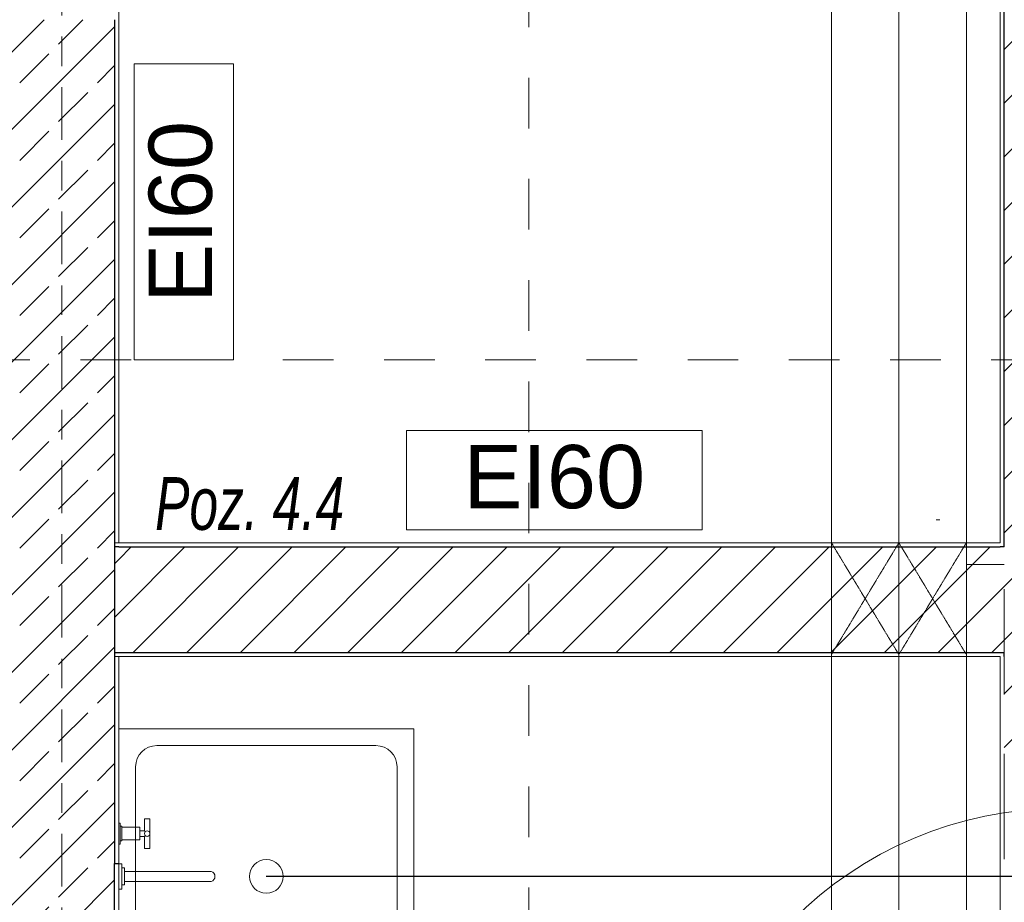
# Model space of a CAD drawing. Header units: millimetres. Extents: x -52968 to 399385, y -141133 to 110561.
# Tile 141 of 146: x 77905 to 80240, y -104300 to -102208. Entities that reach past the tile are written whole.
import ezdxf

# ---------------------------------------------------------------- set-up
doc = ezdxf.new("R2010")
doc.units = ezdxf.units.MM
for name, pattern in [('SIM-Wegliniec-21.07.2025-Parter$0$DASHED', [0.75, 0.5, -0.25]), ('SIM-Wegliniec-21.07.2025-Parter$0$Przerywana', [240, 120, -120]), ('SIM-Wegliniec-21.07.2025-Parter$0$Przerywana długa', [390, 250, -140]), ('SIM-Wegliniec-21.07.2025-Parter$0$Przerywana podwójnie', [295, 125, -50, 70, -50])]:
    doc.linetypes.add(name, pattern=pattern)
doc.layers.add('_xref', color=250, linetype='Continuous')
for name, color, linetype, lineweight in [('RR_ks_podposadzkowa', 32, 'Kanalizacja', 30), ('SIM-Wegliniec-21.07.2025-Parter$0$A-Przekroje-PB_Nr_pióra__5', 250, 'Continuous', 0), ('SIM-Wegliniec-21.07.2025-Parter$0$A-Przekroje_Nr_pióra__5', 250, 'Continuous', 0), ('SIM-Wegliniec-21.07.2025-Parter$0$Nowe_--EL_przebicia_Nr_pióra__60', 250, 'Continuous', 0), ('SIM-Wegliniec-21.07.2025-Parter$0$Nowe_A-Belki-Wieniec_Nr_pióra__90', 250, 'Continuous', 0), ('SIM-Wegliniec-21.07.2025-Parter$0$Nowe_A-Konstrukcja Opis_Nr_pióra__58', 250, 'Continuous', 0), ('SIM-Wegliniec-21.07.2025-Parter$0$Nowe_A-Meble-Kuchnia_Nr_pióra__61', 250, 'Continuous', 0), ('SIM-Wegliniec-21.07.2025-Parter$0$Nowe_A-Osi_Nr_pióra__20', 250, 'Continuous', 0), ('SIM-Wegliniec-21.07.2025-Parter$0$Nowe_A-PPOŻ_Nr_pióra__20', 250, 'Continuous', 0), ('SIM-Wegliniec-21.07.2025-Parter$0$Nowe_A-Strefy-Parter_Nr_pióra__94', 250, 'Continuous', 0), ('SIM-Wegliniec-21.07.2025-Parter$0$Nowe_A-Zadaszenie_Nr_pióra__1', 250, 'Continuous', 0), ('SIM-Wegliniec-21.07.2025-Parter$0$Nowe_A-Ściany-Konstrukcyjne', 250, 'Continuous', 0), ('SIM-Wegliniec-21.07.2025-Parter$0$Nowe_A-Ściany-Konstrukcyjne_Nr_pióra__27', 250, 'Continuous', 0), ('SIM-Wegliniec-21.07.2025-Parter$0$Nowe_A-Ściany-Konstrukcyjne_Nr_pióra__47', 250, 'Continuous', 0), ('SIM-Wegliniec-21.07.2025-Parter$0$Nowe_A-Ściany-Wewnętrzne', 250, 'Continuous', 0), ('SIM-Wegliniec-21.07.2025-Parter$0$Nowe_A-Ściany-Wewnętrzne_Nr_pióra__27', 250, 'Continuous', 0), ('SIM-Wegliniec-21.07.2025-Parter$0$Nowe_A-Ściany-Wewnętrzne_Nr_pióra__47', 250, 'Continuous', 0), ('SIM-Wegliniec-21.07.2025-Parter$0$Nowe_Drzwi Archicad_Nr_pióra__3', 250, 'Continuous', 0), ('SIM-Wegliniec-21.07.2025-Parter$0$Nowe_RR_IZC_opisy_Nr_pióra__7', 250, 'Continuous', 0)]:
    doc.layers.add(name, color=color, linetype=linetype, lineweight=lineweight)
doc.styles.add('SIM-Wegliniec-21.07.2025-Parter$0$STYL_AUTOMATYCZNY_1', font='arial.ttf')
doc.styles.add('SIM-Wegliniec-21.07.2025-Parter$0$STYL_AUTOMATYCZNY_6', font='arial.ttf', dxfattribs={"width": 0.7})
doc.styles.get("Standard").update_dxf_attribs({"font": 'arial.ttf'})
doc.linetypes.add('Kanalizacja', pattern='A,25,0,["◄",Standard,S=5,R=0,X=-5,Y=-2.5],0', length=25)
pattern_1 = [(45, (0, 0), (-91.92388, 91.92388), []), (45, (-45.96, 45.96), (-91.92388, 91.92388), [97.5, -32.5])]
pattern_2 = [(0, (0, 0), (0, 86.60254), [0, -50]), (0, (25, 43.3), (0, 86.60254), [0, -50])]
pattern_3 = [(45, (0, 0), (-63.63961, 63.63961), [])]

# ---------------------------------------------------------------- blocks, each defined once
blk = doc.blocks.new('SIM-Wegliniec-21.07.2025-Parter')
at = {"layer": 'SIM-Wegliniec-21.07.2025-Parter$0$Nowe_A-Ściany-Konstrukcyjne', "linetype": 'Continuous', "lineweight": 0, "true_color": 0x000000}
h = blk.add_hatch(dxfattribs=at)
h.set_pattern_fill('Tynk', color=18, style=0, pattern_type=2)
h.set_pattern_definition(pattern_2)
h.paths.add_polyline_path([(78140.1, -103447.6), (78140.1, -101957.6), (78130.1, -101957.6), (78130.1, -103447.6)])
at = {"layer": 'SIM-Wegliniec-21.07.2025-Parter$0$Nowe_A-Ściany-Konstrukcyjne', "linetype": 'Continuous', "lineweight": 0}
h = blk.add_hatch(dxfattribs=at)
h.set_pattern_fill('Beton_zbrojony', color=256, style=0, pattern_type=2)
h.set_pattern_definition(pattern_1)
h.paths.add_polyline_path([(77880.1, -102207.6), (77880.1, -104207.6), (78130.1, -104207.6), (78130.1, -102207.6)])
at = {"layer": 'SIM-Wegliniec-21.07.2025-Parter$0$Nowe_A-Ściany-Konstrukcyjne', "linetype": 'Continuous', "lineweight": 0, "true_color": 0x000000}
h = blk.add_hatch(dxfattribs=at)
h.set_pattern_fill('Tynk', color=18, style=0, pattern_type=2)
h.set_pattern_definition(pattern_2)
h.paths.add_polyline_path([(78130.1, -103717.6), (78130.1, -104207.6), (78140.1, -104207.6), (78140.1, -103717.6)])
at = {"layer": 'SIM-Wegliniec-21.07.2025-Parter$0$Nowe_A-Ściany-Konstrukcyjne', "linetype": 'Continuous', "lineweight": 0}
h = blk.add_hatch(dxfattribs=at)
h.set_pattern_fill('Beton_zbrojony', color=256, style=0, pattern_type=2)
h.set_pattern_definition(pattern_1)
h.paths.add_polyline_path([(78130.1, -105037.6), (78130.1, -104207.6), (77880.1, -104207.6), (77880.1, -105037.6)])
at = {"layer": 'SIM-Wegliniec-21.07.2025-Parter$0$Nowe_A-Ściany-Konstrukcyjne', "linetype": 'Continuous', "lineweight": 0, "true_color": 0x000000}
h = blk.add_hatch(dxfattribs=at)
h.set_pattern_fill('Tynk', color=18, style=0, pattern_type=2)
h.set_pattern_definition(pattern_2)
h.paths.add_polyline_path([(78140.1, -105037.6), (78140.1, -104207.6), (78130.1, -104207.6), (78130.1, -105037.6)])
at = {"layer": 'SIM-Wegliniec-21.07.2025-Parter$0$Nowe_A-Ściany-Wewnętrzne', "linetype": 'Continuous', "lineweight": 0, "true_color": 0x000000}
h = blk.add_hatch(dxfattribs=at)
h.set_pattern_fill('Tynk', color=18, style=0, pattern_type=2)
h.set_pattern_definition(pattern_2)
h.paths.add_polyline_path([(80240.1, -103447.6), (80240.1, -99177.6), (80230.1, -99177.6), (80230.1, -103447.6)])
at = {"layer": 'SIM-Wegliniec-21.07.2025-Parter$0$Nowe_A-Ściany-Wewnętrzne', "linetype": 'Continuous', "lineweight": 0}
h = blk.add_hatch(dxfattribs=at)
h.set_pattern_fill('Bloczki_ceramiczne', color=256, style=0, pattern_type=2)
h.set_pattern_definition(pattern_3)
h.paths.add_polyline_path([(80490.1, -103457.6), (80490.1, -99177.6), (80240.1, -99177.6), (80240.1, -103457.6)])
at = {"layer": 'SIM-Wegliniec-21.07.2025-Parter$0$Nowe_A-Ściany-Wewnętrzne', "linetype": 'Continuous', "lineweight": 0, "true_color": 0x000000}
h = blk.add_hatch(dxfattribs=at)
h.set_pattern_fill('Tynk', color=18, style=0, pattern_type=2)
h.set_pattern_definition(pattern_2)
h.paths.add_polyline_path([(78140.1, -103457.6), (78140.1, -103447.6), (78130.1, -103447.6), (78130.1, -103457.6)])
h = blk.add_hatch(dxfattribs=at)
h.set_pattern_fill('Tynk', color=18, style=0, pattern_type=2)
h.set_pattern_definition(pattern_2)
h.paths.add_polyline_path([(78140.1, -103457.6), (80230.1, -103457.6), (80230.1, -103447.6), (78140.1, -103447.6)])
h = blk.add_hatch(dxfattribs=at)
h.set_pattern_fill('Tynk', color=18, style=0, pattern_type=2)
h.set_pattern_definition(pattern_2)
h.paths.add_polyline_path([(80230.1, -103447.6), (80230.1, -103457.6), (80240.1, -103457.6), (80240.1, -103447.6)])
at = {"layer": 'SIM-Wegliniec-21.07.2025-Parter$0$Nowe_A-Ściany-Wewnętrzne', "linetype": 'Continuous', "lineweight": 0}
h = blk.add_hatch(dxfattribs=at)
h.set_pattern_fill('Bloczki_ceramiczne', color=256, style=0, pattern_type=2)
h.set_pattern_definition(pattern_3)
h.paths.add_polyline_path([(78140.1, -103707.6), (78140.1, -103457.6), (78130.1, -103457.6), (78130.1, -103707.6)])
h = blk.add_hatch(dxfattribs=at)
h.set_pattern_fill('Bloczki_ceramiczne', color=256, style=0, pattern_type=2)
h.set_pattern_definition(pattern_3)
h.paths.add_polyline_path([(78140.1, -103707.6), (80230.1, -103707.6), (80230.1, -103457.6), (78140.1, -103457.6)])
h = blk.add_hatch(dxfattribs=at)
h.set_pattern_fill('Bloczki_ceramiczne', color=256, style=0, pattern_type=2)
h.set_pattern_definition(pattern_3)
h.paths.add_polyline_path([(80230.1, -103457.6), (80230.1, -103707.6), (80240.1, -103707.6), (80240.1, -103457.6)])
h = blk.add_hatch(dxfattribs=at)
h.set_pattern_fill('Bloczki_ceramiczne', color=256, style=0, pattern_type=2)
h.set_pattern_definition(pattern_3)
h.paths.add_polyline_path([(80240.1, -103457.6), (80240.1, -103707.6), (80490.1, -103707.6), (80490.1, -103457.6)])
at = {"layer": 'SIM-Wegliniec-21.07.2025-Parter$0$Nowe_A-Ściany-Wewnętrzne', "linetype": 'Continuous', "lineweight": 0, "true_color": 0x000000}
h = blk.add_hatch(dxfattribs=at)
h.set_pattern_fill('Tynk', color=18, style=0, pattern_type=2)
h.set_pattern_definition(pattern_2)
h.paths.add_polyline_path([(78140.1, -103717.6), (78140.1, -103707.6), (78130.1, -103707.6), (78130.1, -103717.6)])
h = blk.add_hatch(dxfattribs=at)
h.set_pattern_fill('Tynk', color=18, style=0, pattern_type=2)
h.set_pattern_definition(pattern_2)
h.paths.add_polyline_path([(78140.1, -103717.6), (80230.1, -103717.6), (80230.1, -103707.6), (78140.1, -103707.6)])
h = blk.add_hatch(dxfattribs=at)
h.set_pattern_fill('Tynk', color=18, style=0, pattern_type=2)
h.set_pattern_definition(pattern_2)
h.paths.add_polyline_path([(80230.1, -103707.6), (80230.1, -103717.6), (80240.1, -103717.6), (80240.1, -103707.6)])
at = {"layer": 'SIM-Wegliniec-21.07.2025-Parter$0$Nowe_A-Ściany-Wewnętrzne', "linetype": 'Continuous', "lineweight": 0}
h = blk.add_hatch(dxfattribs=at)
h.set_pattern_fill('Bloczki_ceramiczne', color=256, style=0, pattern_type=2)
h.set_pattern_definition(pattern_3)
h.paths.add_polyline_path([(80490.1, -103707.6), (80240.1, -103707.6), (80240.1, -104017.6), (80490.1, -104017.6)])
at = {"layer": 'SIM-Wegliniec-21.07.2025-Parter$0$Nowe_A-Ściany-Wewnętrzne', "linetype": 'Continuous', "lineweight": 0, "true_color": 0x000000}
h = blk.add_hatch(dxfattribs=at)
h.set_pattern_fill('Tynk', color=18, style=0, pattern_type=2)
h.set_pattern_definition(pattern_2)
h.paths.add_polyline_path([(80240.1, -103717.6), (80230.1, -103717.6), (80230.1, -104017.6), (80240.1, -104017.6)])
at = {"layer": 'SIM-Wegliniec-21.07.2025-Parter$0$A-Przekroje-PB_Nr_pióra__5', "linetype": 'SIM-Wegliniec-21.07.2025-Parter$0$Przerywana', "lineweight": 13}
blk.add_line((62449.3, -103013.8), (93776.2, -103013.8), dxfattribs=at)
at = {"layer": 'SIM-Wegliniec-21.07.2025-Parter$0$A-Przekroje_Nr_pióra__5', "linetype": 'SIM-Wegliniec-21.07.2025-Parter$0$Przerywana', "lineweight": 13}
blk.add_line((79112.8, -97065.2), (79112.8, -119875.2), dxfattribs=at)
at = {"layer": 'SIM-Wegliniec-21.07.2025-Parter$0$Nowe_--EL_przebicia_Nr_pióra__60', "linetype": 'Continuous', "lineweight": 13, "flags": 128}
for points in [[(79830.1, -99257.6), (79830.1, -100096.6), (79830.1, -105387.5)], [(79990.1, -99257.6), (79990.1, -100096.6), (79990.1, -105387.5)], [(79990.1, -99257.6), (79990.1, -100096.6), (79990.1, -105387.5)], [(80150.1, -99257.6), (80150.1, -100096.6), (80150.1, -105387.5)]]:
    blk.add_lwpolyline(points, dxfattribs=at)
at = {"layer": 'SIM-Wegliniec-21.07.2025-Parter$0$Nowe_--EL_przebicia_Nr_pióra__60', "linetype": 'SIM-Wegliniec-21.07.2025-Parter$0$DASHED', "lineweight": 13}
for points in [[(79830.1, -103447.6), (79990.1, -103712.6)], [(79830.1, -103712.6), (79990.1, -103447.6)], [(79990.1, -103447.6), (80150.1, -103712.6)], [(79990.1, -103712.6), (80150.1, -103447.6)]]:
    blk.add_lwpolyline(points, dxfattribs=at)
at = {"layer": 'SIM-Wegliniec-21.07.2025-Parter$0$Nowe_A-Belki-Wieniec_Nr_pióra__90', "linetype": 'SIM-Wegliniec-21.07.2025-Parter$0$Przerywana długa', "lineweight": 13}
blk.add_line((80240.1, -107317.6), (80240.1, -99167.6), dxfattribs=at)
at = {"layer": 'SIM-Wegliniec-21.07.2025-Parter$0$Nowe_A-Meble-Kuchnia_Nr_pióra__61', "linetype": 'Continuous', "lineweight": 13}
for p, q in [((78840.1, -103888.6), (78140.1, -103888.6)), ((78140.1, -103888.6), (78140.1, -104588.6)), ((78840.1, -104588.6), (78840.1, -103888.6)), ((78230.1, -103928.6), (78750.1, -103928.6)), ((78180.1, -104498.6), (78180.1, -103978.6)), ((78800.1, -103978.6), (78800.1, -104498.6)), ((78201.1, -104130.6), (78201.1, -104102.1)), ((78201.1, -104102.1), (78214.1, -104102.1)), ((78214.1, -104102.1), (78214.1, -104172.1)), ((78140.1, -104162.1), (78140.1, -104112.1)), ((78140.1, -104112.1), (78143.6, -104112.1)), ((78143.6, -104112.1), (78143.6, -104119.6)), ((78143.6, -104119.6), (78147.1, -104119.6)), ((78143.6, -104154.6), (78143.6, -104119.6)), ((78147.1, -104119.6), (78147.1, -104122.1)), ((78147.1, -104122.1), (78190.1, -104122.1)), ((78147.1, -104122.1), (78147.1, -104152.1)), ((78190.1, -104122.1), (78190.1, -104130.6)), ((78190.1, -104130.6), (78201.1, -104130.6)), ((78190.1, -104130.6), (78190.1, -104143.6)), ((78201.1, -104130.6), (78203, -104132.5)), ((78147.1, -104154.6), (78143.6, -104154.6)), ((78143.6, -104154.6), (78143.6, -104162.1)), ((78190.1, -104152.1), (78147.1, -104152.1)), ((78147.1, -104152.1), (78147.1, -104154.6)), ((78201.1, -104143.6), (78190.1, -104143.6)), ((78190.1, -104143.6), (78190.1, -104152.1)), ((78201.1, -104143.6), (78203, -104141.7)), ((78201.1, -104172.1), (78201.1, -104143.6)), ((78143.6, -104162.1), (78140.1, -104162.1)), ((78214.1, -104172.1), (78201.1, -104172.1)), ((78147.1, -104208.6), (78140.1, -104208.6)), ((78140.1, -104208.6), (78140.1, -104268.6)), ((78147.1, -104268.6), (78147.1, -104208.6)), ((78154.1, -104218.6), (78147.1, -104218.6)), ((78147.1, -104218.6), (78147.1, -104258.6)), ((78154.1, -104258.6), (78154.1, -104218.6)), ((78154.1, -104226.6), (78154.1, -104250.6)), ((78359.1, -104226.6), (78154.1, -104226.6)), ((78140.1, -104268.6), (78147.1, -104268.6)), ((78147.1, -104258.6), (78154.1, -104258.6)), ((78154.1, -104250.6), (78359.1, -104250.6))]:
    blk.add_line(p, q, dxfattribs=at)
for centre, radius in [((78207.6, -104137.1), 6.5), ((78490.1, -104238.6), 40)]:
    blk.add_circle(centre, radius, dxfattribs=at)
for centre, radius, start, end in [((78230.1, -103978.6), 50, 90, 180), ((78750.1, -103978.6), 50, 0, 90), ((78355.8, -104238.6), 12.5, 285.5843, 74.4143)]:
    blk.add_arc(centre, radius, start, end, dxfattribs=at)
at = {"layer": 'SIM-Wegliniec-21.07.2025-Parter$0$Nowe_A-Osi_Nr_pióra__20', "linetype": 'SIM-Wegliniec-21.07.2025-Parter$0$Przerywana podwójnie', "lineweight": 13}
blk.add_line((78005.1, -95582.5), (78005.1, -117792.3), dxfattribs=at)
at = {"layer": 'SIM-Wegliniec-21.07.2025-Parter$0$Nowe_A-PPOŻ_Nr_pióra__20', "linetype": 'Continuous', "lineweight": 13, "flags": 128}
for points in [[(78176.6, -103013.8), (78176.6, -102312.6), (78412.3, -102312.6), (78412.3, -103013.8)], [(78822.3, -103181.4), (79523.5, -103181.4), (79523.5, -103417.1), (78822.3, -103417.1)]]:
    blk.add_lwpolyline(points, close=True, dxfattribs=at)
at = {"layer": 'SIM-Wegliniec-21.07.2025-Parter$0$Nowe_A-Strefy-Parter_Nr_pióra__94', "linetype": 'Continuous', "lineweight": 13, "flags": 128}
for points in [[(75390.1, -99177.6), (75390.1, -101947.6), (78140.1, -101947.6), (78140.1, -103447.6), (80230.1, -103447.6), (80230.1, -99177.6)], [(78140.1, -103717.6), (78140.1, -105037.6), (80230.1, -105037.6), (80230.1, -103717.6)]]:
    blk.add_lwpolyline(points, close=True, dxfattribs=at)
at = {"layer": 'SIM-Wegliniec-21.07.2025-Parter$0$Nowe_A-Zadaszenie_Nr_pióra__1', "linetype": 'Continuous', "lineweight": 13}
for p, q in [((80150.1, -103498.9), (80150.1, -103206.6)), ((80240.1, -103498.9), (80150.1, -103498.9))]:
    blk.add_line(p, q, dxfattribs=at)
at = {"layer": 'SIM-Wegliniec-21.07.2025-Parter$0$Nowe_A-Ściany-Konstrukcyjne_Nr_pióra__27', "linetype": 'Continuous', "lineweight": 25}
for p, q in [((78130.1, -102207.6), (78130.1, -103447.6)), ((78130.1, -103447.6), (78130.1, -103457.6)), ((78130.1, -103447.6), (78130.1, -103457.6)), ((78130.1, -103457.6), (78130.1, -103707.6)), ((78140.1, -103457.6), (78130.1, -103457.6)), ((78130.1, -103457.6), (78130.1, -103707.6)), ((78130.1, -103707.6), (78130.1, -103717.6)), ((78130.1, -103707.6), (78140.1, -103707.6)), ((78130.1, -103707.6), (78130.1, -103717.6)), ((78130.1, -103717.6), (78130.1, -104207.6)), ((78130.1, -105037.6), (78130.1, -104207.6))]:
    blk.add_line(p, q, dxfattribs=at)
at = {"layer": 'SIM-Wegliniec-21.07.2025-Parter$0$Nowe_A-Ściany-Konstrukcyjne_Nr_pióra__27', "linetype": 'Continuous', "lineweight": 25, "flags": 128}
blk.add_lwpolyline([(78130.1, -104207.6), (78140.1, -104207.6)], dxfattribs=at)
at = {"layer": 'SIM-Wegliniec-21.07.2025-Parter$0$Nowe_A-Ściany-Konstrukcyjne_Nr_pióra__47', "linetype": 'Continuous', "lineweight": 15}
for p, q in [((78140.1, -103447.6), (78130.1, -103447.6)), ((78140.1, -103447.6), (78130.1, -103447.6)), ((78130.1, -103717.6), (78140.1, -103717.6)), ((78130.1, -103717.6), (78140.1, -103717.6))]:
    blk.add_line(p, q, dxfattribs=at)
at = {"layer": 'SIM-Wegliniec-21.07.2025-Parter$0$Nowe_A-Ściany-Konstrukcyjne_Nr_pióra__47', "linetype": 'Continuous', "lineweight": 15, "flags": 128}
for points in [[(78140.1, -103447.6), (78140.1, -101957.6)], [(78140.1, -104207.6), (78140.1, -103717.6)], [(78140.1, -104207.6), (78130.1, -104207.6)], [(78140.1, -105037.6), (78140.1, -104207.6)]]:
    blk.add_lwpolyline(points, dxfattribs=at)
at = {"layer": 'SIM-Wegliniec-21.07.2025-Parter$0$Nowe_A-Ściany-Wewnętrzne_Nr_pióra__27', "linetype": 'Continuous', "lineweight": 25}
for p, q in [((80240.1, -103447.6), (80240.1, -99177.6)), ((80240.1, -103457.6), (80240.1, -103447.6)), ((78140.1, -103457.6), (80230.1, -103457.6)), ((80240.1, -103457.6), (80230.1, -103457.6)), ((80240.1, -103457.6), (80230.1, -103457.6)), ((78140.1, -103707.6), (80230.1, -103707.6)), ((80230.1, -103707.6), (80240.1, -103707.6)), ((80230.1, -103707.6), (80240.1, -103707.6)), ((80240.1, -103717.6), (80240.1, -103707.6))]:
    blk.add_line(p, q, dxfattribs=at)
at = {"layer": 'SIM-Wegliniec-21.07.2025-Parter$0$Nowe_A-Ściany-Wewnętrzne_Nr_pióra__47', "linetype": 'Continuous', "lineweight": 15, "flags": 128}
for points in [[(80230.1, -99177.6), (80230.1, -103447.6)], [(80230.1, -103447.6), (78140.1, -103447.6)], [(78140.1, -103717.6), (80230.1, -103717.6)], [(80230.1, -103717.6), (80230.1, -104017.6)]]:
    blk.add_lwpolyline(points, dxfattribs=at)
at = {"layer": 'SIM-Wegliniec-21.07.2025-Parter$0$Nowe_Drzwi Archicad_Nr_pióra__3', "linetype": 'Continuous', "lineweight": 13}
blk.add_arc((80375.1, -104977.6), 900, 90, 180, dxfattribs=at)
at = {"layer": 'SIM-Wegliniec-21.07.2025-Parter$0$Nowe_RR_IZC_opisy_Nr_pióra__7', "linetype": 'Continuous', "lineweight": 13}
blk.add_line((80086.8, -103393.1), (80078.8, -103393.1), dxfattribs=at)
at = {"layer": 'SIM-Wegliniec-21.07.2025-Parter$0$Nowe_A-Konstrukcja Opis_Nr_pióra__58', "linetype": 'Continuous', "lineweight": 13, "insert": (78226.3, -103418.8), "char_height": 125, "attachment_point": 7, "style": 'SIM-Wegliniec-21.07.2025-Parter$0$STYL_AUTOMATYCZNY_6'}
blk.add_mtext('\\A1;{\\pql;\\fArial|b0|i1|c238|p0;\\W0.700000;Poz. 4.4}', dxfattribs=at)
at = {"layer": 'SIM-Wegliniec-21.07.2025-Parter$0$Nowe_A-PPOŻ_Nr_pióra__20', "linetype": 'Continuous', "lineweight": 13, "insert": (78287.1, -102663.2), "char_height": 150, "attachment_point": 5, "rotation": 90, "style": 'SIM-Wegliniec-21.07.2025-Parter$0$STYL_AUTOMATYCZNY_1'}
blk.add_mtext('\\A1;{\\pqc;\\fArial|b0|i0|c238|p0;\\W1.000000;EI\\fArial|b0|i0|c238|p0;\\W1.000000;6\\fArial|b0|i0|c238|p0;\\W1.000000;0}', dxfattribs=at)
at = {"layer": 'SIM-Wegliniec-21.07.2025-Parter$0$Nowe_A-PPOŻ_Nr_pióra__20', "linetype": 'Continuous', "lineweight": 13, "insert": (79172.9, -103291.9), "char_height": 150, "attachment_point": 5, "style": 'SIM-Wegliniec-21.07.2025-Parter$0$STYL_AUTOMATYCZNY_1'}
blk.add_mtext('\\A1;{\\pqc;\\fArial|b0|i0|c238|p0;\\W1.000000;EI\\fArial|b0|i0|c238|p0;\\W1.000000;6\\fArial|b0|i0|c238|p0;\\W1.000000;0}', dxfattribs=at)

msp = doc.modelspace()

# ---------------------------------------------------------------- block references
at = {"layer": '_xref'}
msp.add_blockref('SIM-Wegliniec-21.07.2025-Parter', (0, 0), dxfattribs=at)

# ---------------------------------------------------------------- next in the draw order: linework, layer by layer
at = {"layer": 'RR_ks_podposadzkowa', "ltscale": 50}
msp.add_line((86875.1, -104238.6), (78490.1, -104238.6), dxfattribs=at)

doc.saveas('drawing.dxf')
